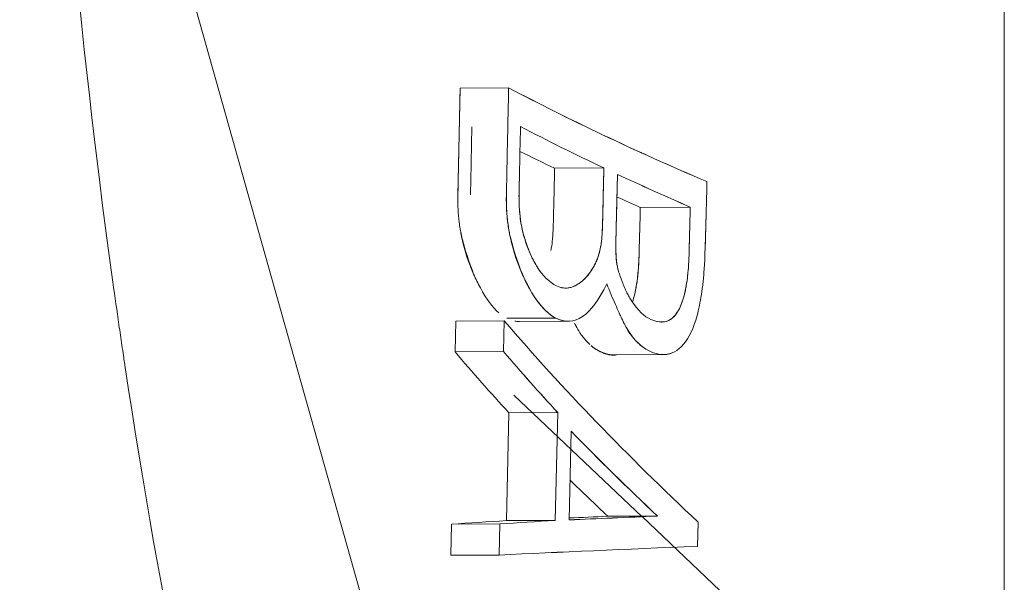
# Model space of a CAD drawing. Header units: millimetres. Extents: x -275 to -235, y -723 to -375.
# Tile 5 of 41: x -270.73 to -267.5, y -689.25 to -687.41. Entities that reach past the tile are written whole.
import ezdxf

# ---------------------------------------------------------------- set-up
doc = ezdxf.new("R2010")
doc.units = ezdxf.units.MM

msp = doc.modelspace()

# ---------------------------------------------------------------- linework, layer by layer
at = {"color": 0, "linetype": 'Continuous', "lineweight": 0}
for p, q in [((-267.5031, -696.7938), (-267.5031, -678.0233)), ((-267.5031, -678.0233), (-267.5031, -696.7938)), ((-267.964, -695.1546), (-270.6739, -685.5157)), ((-269.2862, -687.6333), (-269.2936, -687.9868)), ((-269.1273, -687.6323), (-269.2862, -687.6333)), ((-269.2862, -687.6333), (-269.1273, -687.6323)), ((-268.9766, -687.8963), (-268.8152, -687.8953)), ((-268.8152, -687.8953), (-268.9766, -687.8963)), ((-268.5321, -688.0233), (-268.6958, -688.0243)), ((-268.6958, -688.0243), (-268.5321, -688.0233)), ((-269.0598, -688.2898), (-269.0593, -688.2898)), ((-268.9409, -688.2891), (-268.9403, -688.2891)), ((-268.9732, -688.387), (-269.1333, -688.3879)), ((-269.1333, -688.3879), (-268.9732, -688.387)), ((-269.3007, -688.3972), (-269.3028, -688.4982)), ((-269.3007, -688.3972), (-269.1419, -688.3962)), ((-269.1419, -688.3962), (-269.3007, -688.3972)), ((-269.1419, -688.3962), (-269.144, -688.4972)), ((-269.0926, -688.3983), (-268.9331, -688.3973)), ((-268.7508, -688.4009), (-268.7508, -688.4009)), ((-268.628, -688.4002), (-268.6263, -688.4002)), ((-269.3028, -688.4982), (-269.144, -688.4972)), ((-269.144, -688.4972), (-269.3028, -688.4982)), ((-268.7826, -688.508), (-268.6197, -688.5071)), ((-268.6898, -689.0382), (-269.1098, -688.6399)), ((-269.1268, -688.6976), (-269.1346, -689.0511)), ((-269.1268, -688.6976), (-268.9666, -688.6966)), ((-268.9666, -688.6966), (-269.1268, -688.6976)), ((-268.9666, -688.6966), (-268.9745, -689.0502)), ((-268.9745, -689.0502), (-268.9666, -688.6966)), ((-268.9294, -689.0487), (-268.9228, -688.758)), ((-268.9228, -688.758), (-268.9294, -689.0487)), ((-269.3144, -689.0627), (-269.3165, -689.1648)), ((-269.3144, -689.0627), (-269.1557, -689.0617)), ((-269.1557, -689.0617), (-269.3144, -689.0627)), ((-269.1557, -689.0617), (-269.1578, -689.1639)), ((-269.1346, -689.0511), (-268.9745, -689.0502)), ((-268.9745, -689.0502), (-269.1346, -689.0511)), ((-268.8023, -689.0369), (-268.6395, -689.036)), ((-268.6395, -689.036), (-268.8023, -689.0369)), ((-268.6899, -689.0381), (-268.2698, -689.4365)), ((-268.5083, -689.1354), (-268.5063, -689.0557)), ((-268.5063, -689.0557), (-268.5083, -689.1354)), ((-269.3165, -689.1648), (-269.1578, -689.1639)), ((-269.1578, -689.1639), (-269.3165, -689.1648))]:
    msp.add_line(p, q, dxfattribs=at)
at = {"color": 0, "linetype": 'Continuous', "lineweight": 0, "extrusion": (0, 0, -1)}
for centre, major_axis, ratio, start_param, end_param in [((-250.9957, -686.5329), (-19.5029, 0.3936), 0.201813, -0.463385, -0.381314), ((-250.7847, -686.2508), (-19.7313, 0.0402), 0.209581, -0.418681, -0.383159), ((-250.7897, -686.2493), (-19.7298, 0.0402), 0.209581, -0.453126, -0.424638), ((-249.3573, -685.4469), (-21.1466, 0.2568), 0.434869, -0.388968, -0.365897), ((-249.5796, -685.5854), (-20.9244, 0.2386), 0.420284, -0.430172, -0.396069), ((-250.4997, -687.8626), (-20.0003, -1.2845), 0.000135, -0.393103, -0.368726), ((-250.274, -689.0977), (-20.2369, -0.1393), 0.022774, 0.368196, 0.392337), ((-250.5583, -687.7464), (-19.9422, -1.3292), 0.010005, -0.434785, -0.398934), ((-250.3371, -689.0546), (20.1755, 0.1341), 0.016522, -2.742686, -2.707171), ((-250.5477, -689.1533), (-19.9456, -0.1349), 0.016055, 0.368112, 0.450024)]:
    msp.add_ellipse(centre, major_axis=major_axis, ratio=ratio, start_param=start_param, end_param=end_param, dxfattribs=at)
at = {"color": 0, "linetype": 'Continuous', "lineweight": 0}
for centre, major_axis, ratio, start_param, end_param in [((-250.9757, -686.1606), (-19.5241, 0.0398), 0.209581, 0.37762, 0.459618), ((-250.9947, -686.6233), (-19.5038, 0.3805), 0.202455, 0.386554, 0.422484), ((-250.7823, -686.2508), (19.8836, -0.0405), 0.209581, -2.740369, -2.725968), ((-250.9967, -686.6586), (19.5019, -0.4079), 0.201051, -2.713243, -2.684427), ((-250.7873, -686.2492), (19.8821, -0.0405), 0.209581, -2.700795, -2.691832), ((-249.6168, -685.3874), (-20.8687, 0.2529), 0.434397, 0.366084, 0.44433), ((-249.3397, -685.4463), (-21.3143, 0.2589), 0.434869, 0.363305, 0.386173), ((-249.6077, -687.3421), (20.8737, -2.3478), 0.400148, -2.734037, -2.710809), ((-249.8228, -687.5475), (20.6614, -2.3364), 0.380938, -2.705042, -2.670722), ((-249.5634, -685.5848), (21.0908, -0.2405), 0.420284, -2.729187, -2.714587), ((-250.2662, -689.0976), (-20.3947, -0.1404), 0.022774, -0.389494, -0.365563), ((-250.3296, -689.0545), (-20.333, -0.1352), 0.016522, -0.431203, -0.41601), ((-250.5287, -689.1561), (-19.9663, -0.1324), 0.01611, -0.44998, -0.368152)]:
    msp.add_ellipse(centre, major_axis=major_axis, ratio=ratio, start_param=start_param, end_param=end_param, dxfattribs=at)
for points in [[(-269.4074, -671.1534), (-274.4701, -678.9308), (-274.7859, -687.0605), (-270.3549, -695.5426)], [(-268.677, -687.9592), (-268.677, -687.9592), (-268.677, -687.9592), (-268.677, -687.9592)], [(-268.6424, -687.9748), (-268.6424, -687.9748), (-268.6424, -687.9748), (-268.6424, -687.9748)], [(-268.536, -688.1745), (-268.5359, -688.1738), (-268.5359, -688.1732), (-268.5359, -688.1726)], [(-268.5359, -688.1726), (-268.5359, -688.1723), (-268.5359, -688.1721), (-268.5359, -688.1718)], [(-269.0815, -688.2455), (-269.0816, -688.2453), (-269.0816, -688.2451), (-269.0817, -688.2449)], [(-268.9732, -688.387), (-268.912, -688.4176), (-268.8558, -688.3803), (-268.8058, -688.2753)], [(-268.9493, -688.2884), (-268.9564, -688.2874), (-268.9634, -688.2852), (-268.9704, -688.2817)], [(-269.0149, -688.3542), (-269.0149, -688.3541), (-269.0149, -688.3541), (-269.0148, -688.354)], [(-268.9461, -688.3961), (-268.9549, -688.3946), (-268.964, -688.3916), (-268.9732, -688.387)], [(-269.0915, -688.3983), (-269.0968, -688.3984), (-269.1022, -688.3979), (-269.1075, -688.3969)], [(-269.1058, -688.3972), (-269.1013, -688.398), (-269.0969, -688.3983), (-269.0926, -688.3983)], [(-268.9115, -688.4043), (-268.909, -688.4092), (-268.9063, -688.4142), (-268.9038, -688.4183)], [(-268.7095, -688.4627), (-268.7095, -688.4628), (-268.7095, -688.4628), (-268.7095, -688.4629)], [(-268.5932, -688.5019), (-268.5989, -688.5042), (-268.6053, -688.5057), (-268.6117, -688.5066)]]:
    msp.add_open_spline(points, degree=3, dxfattribs=at)
for points, knots in [([(-270.3549, -695.5426), (-271.3501, -693.638), (-272.0985, -691.5983), (-272.5722, -689.4992), (-273.0459, -687.4001), (-273.2449, -685.2419), (-273.1619, -683.1045), (-273.0788, -680.967), (-272.7137, -678.8507), (-272.0801, -676.8338), (-271.4465, -674.8169), (-270.5445, -672.8997), (-269.4074, -671.1534)], [0.946917, 0.946917, 0.946917, 0.946917, 1.220443, 1.220443, 1.220443, 1.49397, 1.49397, 1.49397, 1.767496, 1.767496, 1.767496, 2.041022, 2.041022, 2.041022, 2.041022]), ([(-270.6406, -685.6339), (-270.6123, -686.7249), (-270.5164, -687.6034), (-270.424, -688.2696), (-270.4174, -688.3172), (-270.4108, -688.3637), (-270.4042, -688.4091), (-270.401, -688.4318), (-270.3977, -688.4542), (-270.3944, -688.4764), (-270.3928, -688.4875), (-270.3911, -688.4985), (-270.3895, -688.5095), (-270.3883, -688.5177), (-270.3871, -688.5258), (-270.3858, -688.534), (-270.3854, -688.5367), (-270.3852, -688.538), (-270.3846, -688.5421), (-270.2671, -689.3228), (-270.1165, -690.0586), (-269.9441, -690.7492), (-269.9154, -690.8644), (-269.8861, -690.9782), (-269.8562, -691.0908), (-269.8412, -691.1471), (-269.8262, -691.2031), (-269.8109, -691.2588), (-269.8033, -691.2866), (-269.7957, -691.3144), (-269.788, -691.342), (-269.7842, -691.3559), (-269.7803, -691.3697), (-269.7765, -691.3835), (-269.7746, -691.3904), (-269.7726, -691.3973), (-269.7707, -691.4042), (-269.7688, -691.4111), (-269.7671, -691.417), (-269.7649, -691.4248), (-269.5522, -692.1814), (-269.312, -692.891), (-269.0555, -693.5536), (-269.0127, -693.6641), (-268.9695, -693.7732), (-268.9259, -693.881), (-268.904, -693.9349), (-268.8821, -693.9885), (-268.8601, -694.0418), (-268.8491, -694.0684), (-268.8381, -694.095), (-268.827, -694.1214), (-268.8215, -694.1347), (-268.816, -694.1479), (-268.8104, -694.1611), (-268.8049, -694.1743), (-268.7999, -694.186), (-268.7938, -694.2006), (-268.4001, -695.1337), (-267.9638, -695.9981), (-267.5031, -696.7938)], [0, 0, 0, 0, 0.21875, 0.21875, 0.21875, 0.234375, 0.234375, 0.234375, 0.242188, 0.242188, 0.242188, 0.246094, 0.246094, 0.246094, 0.249023, 0.249023, 0.249023, 0.25, 0.25, 0.25, 0.4375, 0.4375, 0.4375, 0.46875, 0.46875, 0.46875, 0.484375, 0.484375, 0.484375, 0.492188, 0.492188, 0.492188, 0.496094, 0.496094, 0.496094, 0.498047, 0.498047, 0.498047, 0.5, 0.5, 0.5, 0.6875, 0.6875, 0.6875, 0.71875, 0.71875, 0.71875, 0.734375, 0.734375, 0.734375, 0.742188, 0.742188, 0.742188, 0.746094, 0.746094, 0.746094, 0.75, 0.75, 0.75, 1, 1, 1, 1]), ([(-269.2937, -687.9985), (-269.2937, -687.9947), (-269.2936, -687.991), (-269.2936, -687.9872), (-269.2935, -687.986), (-269.2935, -687.9859), (-269.2935, -687.9858), (-269.2935, -687.9853), (-269.2935, -687.9845), (-269.2935, -687.9834), (-269.2935, -687.9819), (-269.2934, -687.9799), (-269.2934, -687.9773), (-269.2933, -687.972), (-269.2931, -687.9645), (-269.2929, -687.9547), (-269.2925, -687.9351), (-269.2919, -687.9064), (-269.2911, -687.8685), (-269.2908, -687.8527), (-269.2908, -687.8522), (-269.2906, -687.844), (-269.2891, -687.7738), (-269.2877, -687.7036), (-269.2862, -687.6333)], [0.6126175, 0.6126175, 0.6126175, 0.6126175, 0.6249997, 0.6249997, 0.6249997, 0.6289059, 0.6289059, 0.6289059, 0.6406247, 0.6406247, 0.6406247, 0.6562497, 0.6562497, 0.6562497, 0.6874996, 0.6874996, 0.6874996, 0.7499996, 0.7499996, 0.7499996, 0.7760957, 0.7760957, 0.7760957, 0.9999995, 0.9999995, 0.9999995, 0.9999995]), ([(-269.1273, -687.6323), (-269.129, -687.7101), (-269.1306, -687.7877), (-269.1322, -687.865), (-269.1324, -687.8754), (-269.133, -687.9011), (-269.1333, -687.9169), (-269.1336, -687.9331), (-269.1339, -687.9465), (-269.1341, -687.9571), (-269.1343, -687.967), (-269.1345, -687.9744), (-269.1346, -687.9793), (-269.1346, -687.9818), (-269.1347, -687.9837), (-269.1347, -687.9849), (-269.1347, -687.9859), (-269.1347, -687.9865), (-269.1347, -687.9867), (-269.1348, -687.988), (-269.1346, -688.0252), (-269.1329, -688.0461), (-269.1322, -688.0559), (-269.1311, -688.0657), (-269.1299, -688.0755), (-269.1289, -688.0826), (-269.1277, -688.0907), (-269.1265, -688.0976)], [0.0000005, 0.0000005, 0.0000005, 0.0000005, 0.2460941, 0.2460941, 0.2460941, 0.2789546, 0.2789546, 0.2789546, 0.3125004, 0.3125004, 0.3125004, 0.3437503, 0.3437503, 0.3437503, 0.3593753, 0.3593753, 0.3593753, 0.3710941, 0.3710941, 0.3710941, 0.4375003, 0.4375003, 0.4375003, 0.4687503, 0.4687503, 0.4687503, 0.4915807, 0.4915807, 0.4915807, 0.4915807]), ([(-269.2522, -687.9838), (-269.2521, -687.975), (-269.2519, -687.9646), (-269.2517, -687.9523), (-269.2516, -687.9461), (-269.2514, -687.9395), (-269.2513, -687.9323), (-269.2511, -687.9252), (-269.2511, -687.9215), (-269.251, -687.9172), (-269.2499, -687.8649), (-269.2488, -687.8127), (-269.2477, -687.7605)], [0.6864788, 0.6864788, 0.6864788, 0.6864788, 0.7256689, 0.7256689, 0.7256689, 0.745264, 0.745264, 0.745264, 0.7648591, 0.7648591, 0.7648591, 1, 1, 1, 1]), ([(-268.9704, -688.2817), (-268.9939, -688.2699), (-269.015, -688.249), (-269.034, -688.2188), (-269.0363, -688.215), (-269.0396, -688.2095), (-269.0423, -688.2047), (-269.045, -688.2), (-269.0476, -688.1951), (-269.05, -688.1902), (-269.055, -688.1804), (-269.0595, -688.1703), (-269.0636, -688.1599), (-269.0718, -688.1392), (-269.0783, -688.1172), (-269.0833, -688.0941), (-269.0857, -688.0826), (-269.0883, -688.0671), (-269.09, -688.0532), (-269.0916, -688.0392), (-269.0927, -688.025), (-269.0931, -688.0105), (-269.0933, -688.0033), (-269.0933, -687.9989), (-269.0933, -687.9919), (-269.0934, -687.9849), (-269.0933, -687.977), (-269.0931, -687.9684), (-269.0931, -687.964), (-269.0929, -687.9573), (-269.0929, -687.9538), (-269.0928, -687.9504), (-269.0927, -687.9482), (-269.0927, -687.9475), (-269.0926, -687.9459), (-269.0922, -687.9369), (-269.092, -687.9267), (-269.0919, -687.9216), (-269.0919, -687.9197), (-269.0918, -687.9162), (-269.0907, -687.864), (-269.0896, -687.8117), (-269.0885, -687.7595)], [0, 0, 0, 0, 0.2499998, 0.2499998, 0.2499998, 0.2812498, 0.2812498, 0.2812498, 0.3124998, 0.3124998, 0.3124998, 0.3749997, 0.3749997, 0.3749997, 0.4999996, 0.4999996, 0.4999996, 0.5624996, 0.5624996, 0.5624996, 0.6249995, 0.6249995, 0.6249995, 0.6562495, 0.6562495, 0.6562495, 0.6874995, 0.6874995, 0.6874995, 0.7031245, 0.7031245, 0.7031245, 0.7187495, 0.7187495, 0.7187495, 0.7499995, 0.7499995, 0.7499995, 0.7656244, 0.7656244, 0.7656244, 0.9999993, 0.9999993, 0.9999993, 0.9999993]), ([(-269.0885, -687.7595), (-269.0896, -687.8118), (-269.0907, -687.8641), (-269.0918, -687.9164), (-269.0919, -687.9207), (-269.092, -687.9241), (-269.0921, -687.9312), (-269.0923, -687.9383), (-269.0924, -687.945), (-269.0925, -687.9512), (-269.0928, -687.9636), (-269.0929, -687.974), (-269.093, -687.9828)], [0, 0, 0, 0, 0.2345735, 0.2345735, 0.2345735, 0.2541213, 0.2541213, 0.2541213, 0.273669, 0.273669, 0.273669, 0.3127646, 0.3127646, 0.3127646, 0.3127646]), ([(-268.9894, -688.1658), (-268.9881, -688.1604), (-268.9868, -688.1539), (-268.9862, -688.1502), (-268.9848, -688.1421), (-268.9836, -688.1312), (-268.9827, -688.1175), (-268.9822, -688.1106), (-268.9818, -688.103), (-268.9814, -688.0947), (-268.9813, -688.0906), (-268.9811, -688.0863), (-268.981, -688.0818), (-268.9808, -688.0773), (-268.9806, -688.0699), (-268.9806, -688.0678), (-268.9798, -688.0342), (-268.9785, -687.977), (-268.9766, -687.8963)], [0.5965883, 0.5965883, 0.5965883, 0.5965883, 0.625, 0.625, 0.625, 0.6875, 0.6875, 0.6875, 0.71875, 0.71875, 0.71875, 0.734375, 0.734375, 0.734375, 0.75, 0.75, 0.75, 1, 1, 1, 1]), ([(-268.8152, -687.8953), (-268.8165, -687.9485), (-268.8177, -688.0015), (-268.819, -688.0543), (-268.819, -688.0578), (-268.8191, -688.0599), (-268.8192, -688.0649), (-268.8197, -688.0846), (-268.8203, -688.1013), (-268.8212, -688.1151), (-268.8217, -688.122), (-268.8222, -688.1281), (-268.8228, -688.1335), (-268.823, -688.1362), (-268.8233, -688.1387), (-268.8236, -688.1411), (-268.8239, -688.1434), (-268.8241, -688.1445), (-268.8246, -688.1475), (-268.8266, -688.1593), (-268.8293, -688.1706), (-268.8326, -688.1812), (-268.8342, -688.1865), (-268.836, -688.1916), (-268.838, -688.1966), (-268.84, -688.2015), (-268.8425, -688.2073), (-268.8444, -688.211), (-268.8518, -688.2261), (-268.8604, -688.2392), (-268.8703, -688.2504), (-268.8752, -688.256), (-268.8804, -688.2611), (-268.886, -688.2657), (-268.8915, -688.2703), (-268.8978, -688.2747), (-268.9035, -688.278), (-268.9188, -688.287), (-268.9339, -688.2905), (-268.9488, -688.2885)], [0.0000007, 0.0000007, 0.0000007, 0.0000007, 0.2343756, 0.2343756, 0.2343756, 0.2500005, 0.2500005, 0.2500005, 0.3125005, 0.3125005, 0.3125005, 0.3437505, 0.3437505, 0.3437505, 0.3593755, 0.3593755, 0.3593755, 0.3750004, 0.3750004, 0.3750004, 0.4375004, 0.4375004, 0.4375004, 0.4687504, 0.4687504, 0.4687504, 0.5000004, 0.5000004, 0.5000004, 0.6250003, 0.6250003, 0.6250003, 0.6875002, 0.6875002, 0.6875002, 0.7500002, 0.7500002, 0.7500002, 0.9184188, 0.9184188, 0.9184188, 0.9184188]), ([(-268.8202, -688.0973), (-268.8199, -688.0898), (-268.8196, -688.0818), (-268.8194, -688.0732), (-268.8187, -688.0484), (-268.8186, -688.0398), (-268.8182, -688.0235), (-268.8173, -687.9858), (-268.8163, -687.943), (-268.8152, -687.8953)], [0.7146378, 0.7146378, 0.7146378, 0.7146378, 0.7413905, 0.7413905, 0.7413905, 0.8194333, 0.8194333, 0.8194333, 1, 1, 1, 1]), ([(-268.7698, -688.2243), (-268.7702, -688.2224), (-268.7706, -688.2205), (-268.771, -688.2186), (-268.7748, -688.1994), (-268.7768, -688.1726), (-268.7761, -688.1444), (-268.7761, -688.1426), (-268.7761, -688.1424), (-268.7761, -688.142), (-268.7761, -688.1416), (-268.776, -688.1412), (-268.776, -688.1406), (-268.776, -688.1395), (-268.776, -688.1381), (-268.7759, -688.1363), (-268.7758, -688.1327), (-268.7757, -688.1278), (-268.7756, -688.1215), (-268.7753, -688.1089), (-268.7749, -688.0908), (-268.7743, -688.0673), (-268.7739, -688.0492), (-268.7738, -688.048), (-268.7736, -688.0383), (-268.7726, -687.9977), (-268.7717, -687.9569), (-268.7707, -687.9162)], [0.487839, 0.487839, 0.487839, 0.487839, 0.4999996, 0.4999996, 0.4999996, 0.6249995, 0.6249995, 0.6249995, 0.632812, 0.632812, 0.632812, 0.6406245, 0.6406245, 0.6406245, 0.6562495, 0.6562495, 0.6562495, 0.6874994, 0.6874994, 0.6874994, 0.7499994, 0.7499994, 0.7499994, 0.7980286, 0.7980286, 0.7980286, 0.9999992, 0.9999992, 0.9999992, 0.9999992]), ([(-268.7707, -687.9162), (-268.7716, -687.9541), (-268.7725, -687.992), (-268.7734, -688.0299), (-268.7739, -688.0489), (-268.7743, -688.0678), (-268.7748, -688.0868), (-268.775, -688.0951), (-268.7752, -688.1022), (-268.7754, -688.113)], [0, 0, 0, 0, 0.188169, 0.188169, 0.188169, 0.2822535, 0.2822535, 0.2822535, 0.3234959, 0.3234959, 0.3234959, 0.3234959]), ([(-268.8058, -688.2753), (-268.7955, -688.3006), (-268.7861, -688.323), (-268.7775, -688.3426), (-268.7733, -688.3524), (-268.7692, -688.3615), (-268.7654, -688.3699), (-268.7635, -688.3741), (-268.7617, -688.3782), (-268.7599, -688.382), (-268.7581, -688.3859), (-268.757, -688.3883), (-268.7547, -688.393), (-268.7363, -688.4312), (-268.7162, -688.4592), (-268.6941, -688.4771), (-268.6831, -688.4861), (-268.672, -688.493), (-268.6607, -688.498), (-268.6495, -688.5029), (-268.6389, -688.5058), (-268.6267, -688.5068), (-268.6025, -688.5088), (-268.5802, -688.4997), (-268.5612, -688.4808), (-268.5422, -688.4618), (-268.5266, -688.433), (-268.5143, -688.3942), (-268.5082, -688.3748), (-268.503, -688.3529), (-268.4986, -688.3286), (-268.4964, -688.3164), (-268.4945, -688.3036), (-268.4927, -688.2902), (-268.4918, -688.2835), (-268.491, -688.2766), (-268.4903, -688.2696), (-268.4899, -688.2661), (-268.4895, -688.2626), (-268.4892, -688.259), (-268.4888, -688.2554), (-268.4883, -688.2496), (-268.4881, -688.2481), (-268.486, -688.2241), (-268.4839, -688.1775), (-268.4818, -688.1084), (-268.4813, -688.0911), (-268.4807, -688.0693), (-268.4804, -688.0564), (-268.4801, -688.0435), (-268.4797, -688.0306), (-268.4794, -688.0177), (-268.4787, -687.9919), (-268.478, -687.966), (-268.4774, -687.9401)], [0.0000002, 0.0000002, 0.0000002, 0.0000002, 0.0625002, 0.0625002, 0.0625002, 0.0937502, 0.0937502, 0.0937502, 0.1093752, 0.1093752, 0.1093752, 0.1250002, 0.1250002, 0.1250002, 0.2500002, 0.2500002, 0.2500002, 0.3125002, 0.3125002, 0.3125002, 0.3750001, 0.3750001, 0.3750001, 0.5000001, 0.5000001, 0.5000001, 0.6250001, 0.6250001, 0.6250001, 0.6875001, 0.6875001, 0.6875001, 0.7187501, 0.7187501, 0.7187501, 0.7343751, 0.7343751, 0.7343751, 0.7421876, 0.7421876, 0.7421876, 0.7500001, 0.7500001, 0.7500001, 0.875, 0.875, 0.875, 0.90625, 0.90625, 0.90625, 0.9375, 0.9375, 0.9375, 1, 1, 1, 1]), ([(-268.4774, -687.9401), (-268.4782, -687.9739), (-268.4791, -688.0076), (-268.48, -688.0413), (-268.4802, -688.0497), (-268.4804, -688.0562), (-268.4807, -688.0674), (-268.4814, -688.0954), (-268.4822, -688.1202), (-268.483, -688.1419), (-268.4831, -688.1462), (-268.4833, -688.1492), (-268.4835, -688.1545)], [0, 0, 0, 0, 0.0815436, 0.0815436, 0.0815436, 0.1019295, 0.1019295, 0.1019295, 0.1528943, 0.1528943, 0.1528943, 0.1630872, 0.1630872, 0.1630872, 0.1630872]), ([(-269.2937, -687.9959), (-269.2938, -688.0077), (-269.2935, -688.0184), (-269.2929, -688.0299), (-269.2922, -688.0442), (-269.291, -688.0585), (-269.2892, -688.0728), (-269.2883, -688.0799), (-269.2873, -688.087), (-269.2862, -688.0941), (-269.2856, -688.0977), (-269.2847, -688.103), (-269.2844, -688.1045), (-269.2841, -688.1061), (-269.2838, -688.1077), (-269.2835, -688.1093), (-269.2822, -688.1159), (-269.2807, -688.1229), (-269.2788, -688.1305), (-269.2712, -688.1609), (-269.2587, -688.1998), (-269.2408, -688.2463)], [0.3848391, 0.3848391, 0.3848391, 0.3848391, 0.4210845, 0.4210845, 0.4210845, 0.4664942, 0.4664942, 0.4664942, 0.489199, 0.489199, 0.489199, 0.5005515, 0.5005515, 0.5005515, 0.5119039, 0.5119039, 0.5119039, 0.5573136, 0.5573136, 0.5573136, 0.7387308, 0.7387308, 0.7387308, 0.7387308]), ([(-269.1346, -688.0159), (-269.1348, -688.0102), (-269.1349, -688.0044), (-269.1349, -687.9987), (-269.1349, -687.995), (-269.1348, -687.9913), (-269.1348, -687.9885), (-269.1348, -687.9872), (-269.1347, -687.9868), (-269.1347, -687.9866), (-269.1347, -687.9864), (-269.1347, -687.9862), (-269.1347, -687.9859)], [0.59440747, 0.59440747, 0.59440747, 0.59440747, 0.61261514, 0.61261514, 0.61261514, 0.62429588, 0.62429588, 0.62429588, 0.63013626, 0.63013626, 0.63013626, 0.63597663, 0.63597663, 0.63597663, 0.63597663]), ([(-269.093, -687.9828), (-269.0932, -687.9931), (-269.0932, -688.0007), (-269.0932, -688.0058), (-269.0932, -688.0084), (-269.0932, -688.0093), (-269.093, -688.0145), (-269.0928, -688.0198), (-269.0925, -688.025), (-269.0921, -688.0301), (-269.0907, -688.0508), (-269.088, -688.0709), (-269.0841, -688.0903), (-269.0821, -688.1), (-269.0813, -688.1029), (-269.0796, -688.1091), (-269.0779, -688.1154), (-269.0759, -688.1222), (-269.0735, -688.1296), (-269.0711, -688.137), (-269.0684, -688.1449), (-269.0654, -688.1532), (-269.0629, -688.1601), (-269.0601, -688.1683), (-269.0571, -688.1754)], [0.3127646, 0.3127646, 0.3127646, 0.3127646, 0.3580731, 0.3580731, 0.3580731, 0.3807274, 0.3807274, 0.3807274, 0.4033816, 0.4033816, 0.4033816, 0.4939986, 0.4939986, 0.4939986, 0.5393072, 0.5393072, 0.5393072, 0.5846157, 0.5846157, 0.5846157, 0.6299242, 0.6299242, 0.6299242, 0.6671413, 0.6671413, 0.6671413, 0.6671413]), ([(-269.0826, -688.2426), (-269.1006, -688.1962), (-269.113, -688.1576), (-269.1203, -688.1277), (-269.1222, -688.1201), (-269.1237, -688.113), (-269.125, -688.1065), (-269.1256, -688.1032), (-269.1272, -688.0941), (-269.1283, -688.0868), (-269.1294, -688.0795), (-269.1303, -688.0722), (-269.1311, -688.0649), (-269.1327, -688.051), (-269.1338, -688.037), (-269.1344, -688.023)], [0.2660283, 0.2660283, 0.2660283, 0.2660283, 0.4490847, 0.4490847, 0.4490847, 0.4958077, 0.4958077, 0.4958077, 0.5191692, 0.5191692, 0.5191692, 0.5425307, 0.5425307, 0.5425307, 0.586992, 0.586992, 0.586992, 0.586992]), ([(-268.7214, -688.3339), (-268.7189, -688.3265), (-268.7166, -688.3181), (-268.7147, -688.3106), (-268.7104, -688.2929), (-268.7069, -688.2725), (-268.7044, -688.2494), (-268.7032, -688.2379), (-268.7021, -688.2257), (-268.7013, -688.2128), (-268.7005, -688.1999), (-268.6998, -688.1843), (-268.6995, -688.172), (-268.6983, -688.1228), (-268.697, -688.0736), (-268.6958, -688.0243)], [0.4468889, 0.4468889, 0.4468889, 0.4468889, 0.5, 0.5, 0.5, 0.625, 0.625, 0.625, 0.6875, 0.6875, 0.6875, 0.75, 0.75, 0.75, 1, 1, 1, 1]), ([(-268.5359, -688.1714), (-268.5356, -688.1607), (-268.5353, -688.1475), (-268.535, -688.1355), (-268.534, -688.0981), (-268.533, -688.0607), (-268.5321, -688.0233)], [0.7481161, 0.7481161, 0.7481161, 0.7481161, 0.8094409, 0.8094409, 0.8094409, 1, 1, 1, 1]), ([(-268.5321, -688.0233), (-268.533, -688.0603), (-268.534, -688.0971), (-268.5349, -688.1338), (-268.535, -688.137), (-268.5351, -688.1401), (-268.5351, -688.1431)], [0.0000008, 0.0000008, 0.0000008, 0.0000008, 0.1875007, 0.1875007, 0.1875007, 0.20389, 0.20389, 0.20389, 0.20389]), ([(-268.8401, -688.2017), (-268.8391, -688.1994), (-268.8381, -688.197), (-268.8373, -688.1946), (-268.8317, -688.1802), (-268.8275, -688.1645), (-268.8246, -688.1475), (-268.8239, -688.1433), (-268.8237, -688.1417), (-268.8233, -688.1383), (-268.8228, -688.1348), (-268.8224, -688.1311), (-268.8221, -688.1269), (-268.8213, -688.1186), (-268.8207, -688.1099), (-268.8202, -688.0973)], [0.5206296, 0.5206296, 0.5206296, 0.5206296, 0.535161, 0.535161, 0.535161, 0.6248994, 0.6248994, 0.6248994, 0.647334, 0.647334, 0.647334, 0.6697686, 0.6697686, 0.6697686, 0.7146378, 0.7146378, 0.7146378, 0.7146378]), ([(-269.1589, -688.3704), (-269.18, -688.3522), (-269.2003, -688.3248), (-269.22, -688.2883), (-269.2235, -688.2819), (-269.2278, -688.2735), (-269.2315, -688.2661), (-269.2351, -688.2586), (-269.2386, -688.2512), (-269.2419, -688.2436), (-269.2486, -688.2286), (-269.2546, -688.2134), (-269.2599, -688.1981), (-269.2706, -688.1674), (-269.2788, -688.1362), (-269.2844, -688.1044)], [0.0714118, 0.0714118, 0.0714118, 0.0714118, 0.2499999, 0.2499999, 0.2499999, 0.2812499, 0.2812499, 0.2812499, 0.3124998, 0.3124998, 0.3124998, 0.3749998, 0.3749998, 0.3749998, 0.4999037, 0.4999037, 0.4999037, 0.4999037]), ([(-269.1253, -688.1047), (-269.1195, -688.1365), (-269.1113, -688.1676), (-269.1005, -688.1982), (-269.0951, -688.2134), (-269.089, -688.2286), (-269.0823, -688.2435), (-269.079, -688.251), (-269.0755, -688.2585), (-269.0718, -688.2659), (-269.0681, -688.2733), (-269.0637, -688.2817), (-269.0603, -688.288), (-269.0326, -688.3388), (-269.0036, -688.3717), (-268.9732, -688.387)], [0.5000003, 0.5000003, 0.5000003, 0.5000003, 0.6250002, 0.6250002, 0.6250002, 0.6875002, 0.6875002, 0.6875002, 0.7187501, 0.7187501, 0.7187501, 0.7500001, 0.7500001, 0.7500001, 1, 1, 1, 1]), ([(-268.7754, -688.113), (-268.7754, -688.1145), (-268.7754, -688.1161), (-268.7755, -688.1178), (-268.7757, -688.1313), (-268.7758, -688.1446), (-268.7758, -688.1553)], [0.32350354, 0.32350354, 0.32350354, 0.32350354, 0.32929571, 0.32929571, 0.32929571, 0.37633796, 0.37633796, 0.37633796, 0.37633796]), ([(-268.7758, -688.1553), (-268.7756, -688.1764), (-268.7746, -688.1936), (-268.7729, -688.2069), (-268.7725, -688.21), (-268.7721, -688.2127), (-268.7717, -688.2151)], [0.376338, 0.376338, 0.376338, 0.376338, 0.4697802, 0.4697802, 0.4697802, 0.4914316, 0.4914316, 0.4914316, 0.4914316]), ([(-269.0551, -688.1798), (-269.0518, -688.1869), (-269.0482, -688.194), (-269.0443, -688.2011), (-269.0407, -688.2078), (-269.0361, -688.2153), (-269.033, -688.2203)], [0.67523268, 0.67523268, 0.67523268, 0.67523268, 0.7158286, 0.7158286, 0.7158286, 0.75416894, 0.75416894, 0.75416894, 0.75416894]), ([(-268.6996, -688.1736), (-268.6997, -688.1776), (-268.6998, -688.1838), (-268.7, -688.1887), (-268.7002, -688.1937), (-268.7004, -688.1986), (-268.7007, -688.2035), (-268.7012, -688.2131), (-268.7018, -688.2225), (-268.7026, -688.2316), (-268.7041, -688.2497), (-268.7062, -688.2666), (-268.7089, -688.2822), (-268.7099, -688.2884), (-268.7111, -688.2945), (-268.7124, -688.3004)], [0.2531152, 0.2531152, 0.2531152, 0.2531152, 0.2763683, 0.2763683, 0.2763683, 0.2997112, 0.2997112, 0.2997112, 0.3463972, 0.3463972, 0.3463972, 0.439769, 0.439769, 0.439769, 0.4771243, 0.4771243, 0.4771243, 0.4771243]), ([(-268.6454, -688.3976), (-268.6125, -688.4063), (-268.5871, -688.3928), (-268.5691, -688.359), (-268.5586, -688.3393), (-268.5507, -688.3124), (-268.5453, -688.2814), (-268.5426, -688.2658), (-268.5405, -688.2489), (-268.539, -688.2308), (-268.5382, -688.2217), (-268.5375, -688.2123), (-268.537, -688.2026), (-268.5368, -688.1977), (-268.5365, -688.1928), (-268.5364, -688.1878), (-268.5362, -688.1847), (-268.5361, -688.1812), (-268.5361, -688.178)], [0.0511731, 0.0511731, 0.0511731, 0.0511731, 0.3729606, 0.3729606, 0.3729606, 0.5594409, 0.5594409, 0.5594409, 0.652681, 0.652681, 0.652681, 0.6993011, 0.6993011, 0.6993011, 0.7226112, 0.7226112, 0.7226112, 0.7370264, 0.7370264, 0.7370264, 0.7370264]), ([(-268.5359, -688.1705), (-268.5366, -688.1991), (-268.5382, -688.225), (-268.5408, -688.2482), (-268.542, -688.2597), (-268.5435, -688.2706), (-268.5453, -688.2808), (-268.5458, -688.2839), (-268.5463, -688.2869), (-268.5468, -688.2897)], [0.2500006, 0.2500006, 0.2500006, 0.2500006, 0.3750005, 0.3750005, 0.3750005, 0.4375005, 0.4375005, 0.4375005, 0.4564177, 0.4564177, 0.4564177, 0.4564177]), ([(-268.8763, -688.2564), (-268.8659, -688.2448), (-268.8579, -688.2337), (-268.8522, -688.2247), (-268.8494, -688.2203), (-268.8471, -688.2163), (-268.8454, -688.2131), (-268.8448, -688.2119), (-268.8439, -688.2101), (-268.8429, -688.208)], [0.3556842, 0.3556842, 0.3556842, 0.3556842, 0.4454226, 0.4454226, 0.4454226, 0.4902918, 0.4902918, 0.4902918, 0.5063871, 0.5063871, 0.5063871, 0.5063871]), ([(-268.7698, -688.2242), (-268.769, -688.2279), (-268.768, -688.2314), (-268.7668, -688.2354), (-268.764, -688.2447), (-268.7602, -688.2555), (-268.7554, -688.2677), (-268.753, -688.2738), (-268.7504, -688.2802), (-268.7474, -688.287), (-268.7452, -688.2921), (-268.7428, -688.298), (-268.7403, -688.3033)], [0.522099, 0.522099, 0.522099, 0.522099, 0.5632224, 0.5632224, 0.5632224, 0.6566647, 0.6566647, 0.6566647, 0.7033858, 0.7033858, 0.7033858, 0.7385629, 0.7385629, 0.7385629, 0.7385629]), ([(-268.9732, -688.387), (-269.0081, -688.3695), (-269.0371, -688.3313), (-269.0602, -688.289), (-269.0641, -688.2819), (-269.0678, -688.2747), (-269.0713, -688.2675), (-269.0749, -688.2602), (-269.0782, -688.2539), (-269.0815, -688.2455)], [0, 0, 0, 0, 0.1966446, 0.1966446, 0.1966446, 0.2294187, 0.2294187, 0.2294187, 0.2621928, 0.2621928, 0.2621928, 0.2621928]), ([(-268.9704, -688.2817), (-268.9557, -688.289), (-268.9402, -688.2912), (-268.9238, -688.2868), (-268.9157, -688.2846), (-268.9061, -688.2797), (-268.9008, -688.2764), (-268.8955, -688.2731), (-268.8866, -688.2679), (-268.8763, -688.2564)], [0, 0, 0, 0, 0.1778421, 0.1778421, 0.1778421, 0.2667631, 0.2667631, 0.2667631, 0.3556842, 0.3556842, 0.3556842, 0.3556842]), ([(-268.6616, -688.3917), (-268.6828, -688.3822), (-268.7034, -688.3622), (-268.7234, -688.3318), (-268.7259, -688.328), (-268.7293, -688.3225), (-268.7321, -688.3179), (-268.7348, -688.3133), (-268.7375, -688.3086), (-268.74, -688.304), (-268.7401, -688.3037), (-268.7402, -688.3035), (-268.7404, -688.3032)], [0, 0, 0, 0, 0.2499998, 0.2499998, 0.2499998, 0.2812498, 0.2812498, 0.2812498, 0.3124997, 0.3124997, 0.3124997, 0.3141653, 0.3141653, 0.3141653, 0.3141653]), ([(-268.5474, -688.2928), (-268.5485, -688.2982), (-268.5497, -688.3036), (-268.5511, -688.3094), (-268.5706, -688.3884), (-268.6079, -688.4159), (-268.6616, -688.3917)], [0.4631831, 0.4631831, 0.4631831, 0.4631831, 0.5000004, 0.5000004, 0.5000004, 1, 1, 1, 1]), ([(-268.9038, -688.4183), (-268.9013, -688.4223), (-268.9016, -688.4231), (-268.8989, -688.4276), (-268.8975, -688.4299), (-268.8958, -688.4326), (-268.8938, -688.4356), (-268.8917, -688.4387), (-268.8889, -688.4428), (-268.8875, -688.4447), (-268.8819, -688.4524), (-268.8762, -688.4592), (-268.8703, -688.4653), (-268.8672, -688.4685), (-268.8641, -688.4715), (-268.861, -688.4743)], [0.15463449, 0.15463449, 0.15463449, 0.15463449, 0.17206745, 0.17206745, 0.17206745, 0.18078393, 0.18078393, 0.18078393, 0.18950041, 0.18950041, 0.18950041, 0.22436632, 0.22436632, 0.22436632, 0.24272377, 0.24272377, 0.24272377, 0.24272377]), ([(-268.7419, -688.4173), (-268.7433, -688.4155), (-268.745, -688.4121), (-268.7465, -688.4093), (-268.7479, -688.4066), (-268.7492, -688.4041), (-268.7506, -688.4014), (-268.7511, -688.4002), (-268.7518, -688.3988), (-268.7525, -688.3975)], [0.8469502, 0.8469502, 0.8469502, 0.8469502, 0.85651581, 0.85651581, 0.85651581, 0.86608142, 0.86608142, 0.86608142, 0.87006622, 0.87006622, 0.87006622, 0.87006622]), ([(-268.6917, -688.4791), (-268.6973, -688.4747), (-268.7029, -688.4698), (-268.7084, -688.464), (-268.7144, -688.4579), (-268.7202, -688.4509), (-268.7258, -688.4432), (-268.7286, -688.4393), (-268.7313, -688.4353), (-268.734, -688.431), (-268.7368, -688.4267), (-268.7404, -688.421), (-268.7419, -688.4173)], [0.7446775, 0.7446775, 0.7446775, 0.7446775, 0.7773506, 0.7773506, 0.7773506, 0.8121504, 0.8121504, 0.8121504, 0.8295503, 0.8295503, 0.8295503, 0.8469502, 0.8469502, 0.8469502, 0.8469502]), ([(-268.7739, -688.508), (-268.7794, -688.5087), (-268.7849, -688.5088), (-268.7903, -688.5084), (-268.8014, -688.5075), (-268.8124, -688.5044), (-268.8234, -688.4994), (-268.8348, -688.4942), (-268.8461, -688.487), (-268.8571, -688.4776)], [0.593852, 0.593852, 0.593852, 0.593852, 0.6243693, 0.6243693, 0.6243693, 0.685798, 0.685798, 0.685798, 0.7496871, 0.7496871, 0.7496871, 0.7496871]), ([(-268.8569, -688.4778), (-268.8495, -688.4839), (-268.8419, -688.489), (-268.8341, -688.4933), (-268.8309, -688.4951), (-268.8275, -688.4967), (-268.8242, -688.4983), (-268.8146, -688.5027), (-268.8048, -688.5056), (-268.796, -688.507), (-268.793, -688.5075), (-268.79, -688.5078), (-268.7864, -688.508), (-268.7851, -688.508), (-268.7838, -688.5081), (-268.7826, -688.508)], [0.2507654, 0.2507654, 0.2507654, 0.2507654, 0.2940982, 0.2940982, 0.2940982, 0.3120669, 0.3120669, 0.3120669, 0.36383, 0.36383, 0.36383, 0.3812629, 0.3812629, 0.3812629, 0.3873962, 0.3873962, 0.3873962, 0.3873962])]:
    msp.add_open_spline(points, degree=3, knots=knots, dxfattribs=at)

doc.saveas('drawing.dxf')
